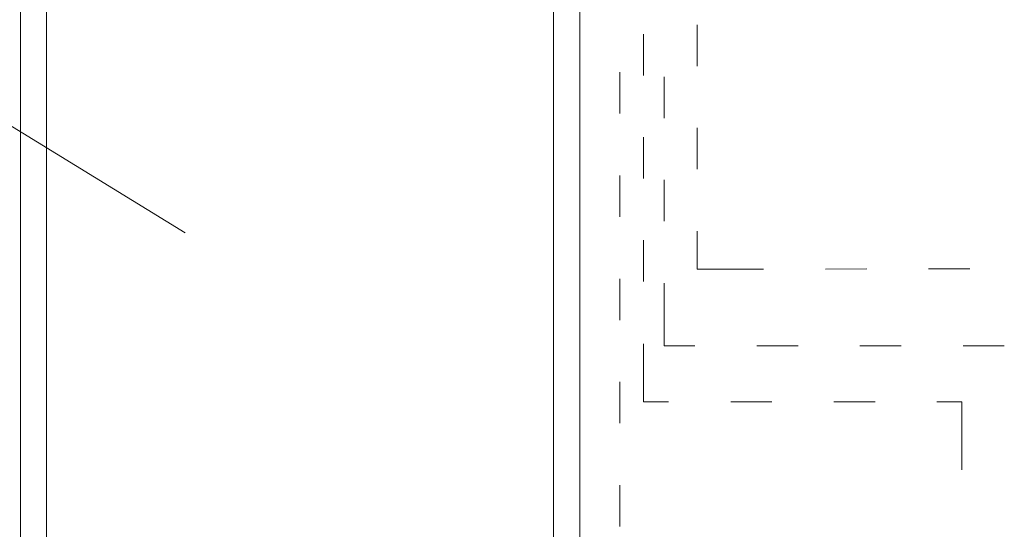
# Model space of a CAD drawing. Header units: millimetres. Extents: x -2626 to 2068, y -6169 to 7214.
# Tile 50 of 143: x -1713 to -1493, y -4724 to -4610. Entities that reach past the tile are written whole.
import ezdxf

# ---------------------------------------------------------------- set-up
doc = ezdxf.new("R2010")
doc.units = ezdxf.units.MM
doc.layers.get('0').update_dxf_attribs({"color": 252})

msp = doc.modelspace()

# ---------------------------------------------------------------- linework, layer by layer
at = {"color": 7, "lineweight": 0}
for points in [[(-1713.25, -4593.94), (-1713.25, -4815.8)], [(-1707.38, -4815.8), (-1707.38, -4593.94)], [(-1593.92, -4815.8), (-1593.92, -4593.94)], [(-1588.06, -4593.94), (-1588.06, -4815.8)], [(-1561.78, -4620.3), (-1561.78, -4611.06)], [(-1573.83, -4622.39), (-1573.83, -4613.15)], [(-1745.79, -4615), (-1676.36, -4657.58)], [(-1579.14, -4630.91), (-1579.14, -4621.66)], [(-1569.17, -4631.95), (-1569.17, -4622.71)], [(-1561.78, -4643.36), (-1561.78, -4634.12)], [(-1573.83, -4645.45), (-1573.83, -4636.21)], [(-1579.14, -4654.05), (-1579.14, -4644.81)], [(-1569.17, -4655.01), (-1569.17, -4645.77)], [(-1561.78, -4665.7), (-1561.78, -4657.26)], [(-1573.83, -4668.51), (-1573.83, -4659.27)], [(-1561.78, -4665.7), (-1547, -4665.7)], [(-1533.1, -4665.7), (-1523.85, -4665.62)], [(-1510.03, -4665.62), (-1500.79, -4665.62)], [(-1579.14, -4677.11), (-1579.14, -4667.87)], [(-1562.34, -4682.89), (-1569.17, -4682.89), (-1569.17, -4668.83)], [(-1568.21, -4695.43), (-1573.83, -4695.43), (-1573.83, -4682.41)], [(-1539.2, -4682.89), (-1548.44, -4682.89)], [(-1516.14, -4682.89), (-1525.38, -4682.89)], [(-1493.08, -4682.89), (-1502.32, -4682.89)], [(-1579.14, -4700.17), (-1579.14, -4690.93)], [(-1545.07, -4695.43), (-1554.31, -4695.43)], [(-1522.01, -4695.43), (-1531.25, -4695.43)], [(-1502.56, -4710.62), (-1502.56, -4695.43), (-1508.19, -4695.43)], [(-1579.14, -4723.31), (-1579.14, -4714.07)]]:
    msp.add_lwpolyline(points, dxfattribs=at)

doc.saveas('drawing.dxf')
